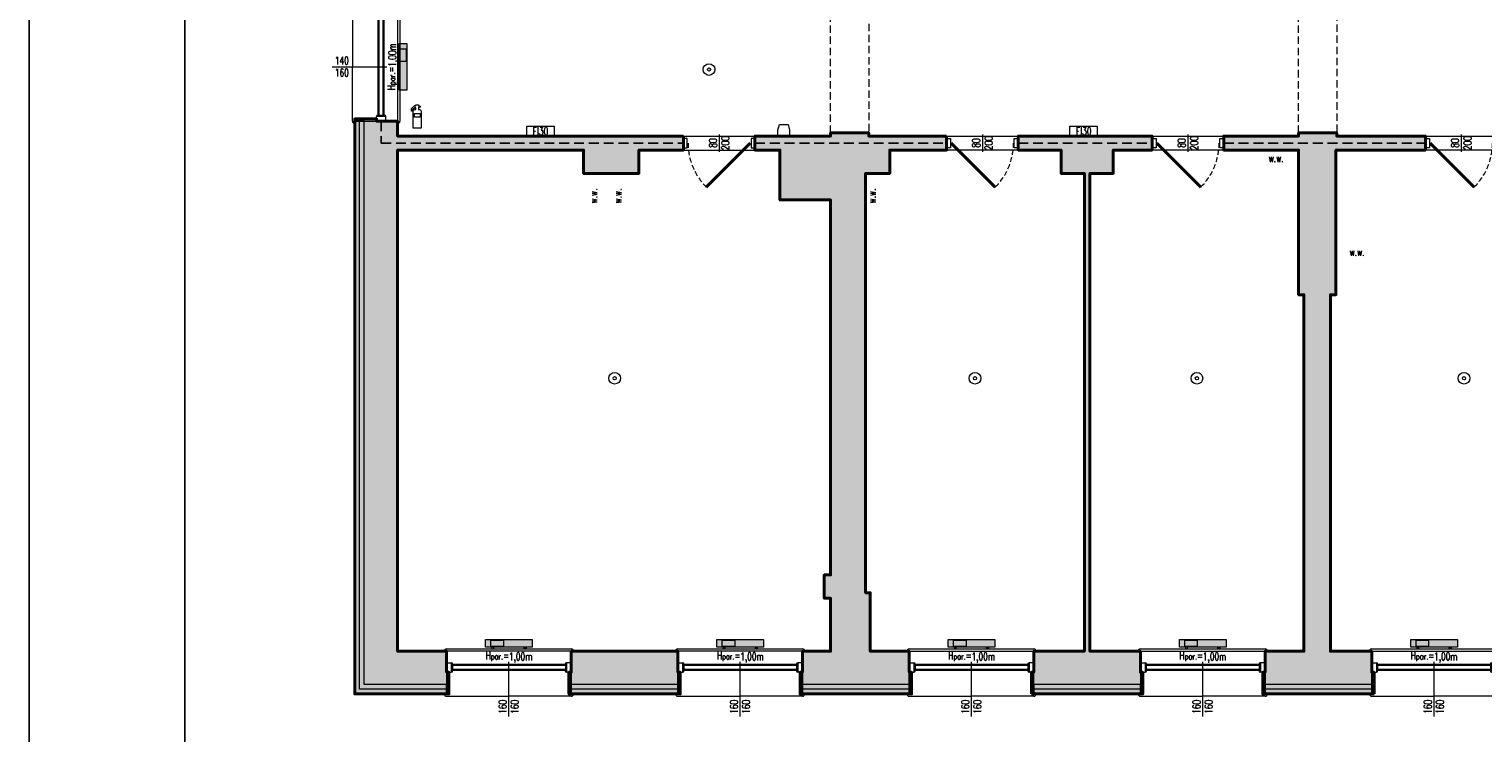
# Model space of a CAD drawing. Header units: millimetres. Extents: x 49320 to 60117, y -4209 to 20568.
# Tile 178 of 252: x 49320 to 51187, y 4906 to 5811. Entities that reach past the tile are written whole.
import ezdxf
from ezdxf.enums import TextEntityAlignment as Align

# ---------------------------------------------------------------- set-up
doc = ezdxf.new("R2010")
doc.units = ezdxf.units.MM
doc.linetypes.add('DASHED', pattern=[19.05, 12.7, -6.35])
doc.linetypes.add('Kreski-Krotkie', pattern=[4.7625, 3.175, -1.5875])
for name, color, linetype, lineweight in [('_AA wymiary', 7, 'Continuous', 13), ('_HD-DREWNO_PRZEKRÓJ', 251, 'Continuous', 40), ('_HD-DREWNO_PRZERYW', 251, 'Kreski-Krotkie', 9), ('_HD-DREWNO_WIDOK', 251, 'Continuous', 18), ('_HD-ELE_PPOŻ', 251, 'Continuous', 30), ('_HD-INWENTARYZACJA_PRZERYW', 251, 'Kreski-Krotkie', 9), ('_HD-INWENTARYZACJA_WIDOK', 251, 'Continuous', 18), ('_HD-OCIEPLENIE', 251, 'BATTING', 0), ('_HD-OKNA', 251, 'Continuous', 0), ('_HD-OPISY', 251, 'Continuous', 0), ('_HD-PPOŻ030', 251, 'DASHED', 40), ('_HD-PPOŻ_WIDOK', 251, 'Continuous', 18), ('_HD-SAN_CO', 251, 'Continuous', 30), ('_HD-SZKŁO_WIDOK', 251, 'Continuous', 18), ('_HD-TWORZYWA_SZTUCZNE_WIDOK', 251, 'Continuous', 18), ('_HD-WENTYLACJA', 251, 'Continuous', 0), ('M_Ramki do druku', 7, 'Continuous', 25), ('M_Ramki rysunków', 2, 'Continuous', 25)]:
    doc.layers.add(name, color=color, linetype=linetype, lineweight=lineweight)
doc.layers.add('_HD-KRESKOWANIE_PEŁNE', color=7, linetype='Continuous', lineweight=0, true_color=0xbfbfbf)
doc.layers.add('_HD-PRZEKRÓJ_BUDOWLANA', color=7, linetype='Continuous', lineweight=40, true_color=0x616161)
doc.layers.add('_HD-POMOC_1', color=251, linetype='Continuous', lineweight=0, plot=False)
doc.layers.add('RAMKA', color=3, linetype='Continuous')
doc.styles.add('_HD_Romans', font='romans.shx', dxfattribs={"width": 0.7, "height": 18})
doc.styles.add('MCAD_TS', font='GENISO.SHX', dxfattribs={"width": 0.8})
doc.linetypes.add('BATTING', pattern='A,0.00254,-2.54,[134,ltypeshp.shx,S=2.54,R=0,X=-2.54,Y=0],-5.08,[134,ltypeshp.shx,S=2.54,R=180,X=2.54,Y=0],-2.54', length=10.16254)

# ---------------------------------------------------------------- blocks, each defined once
blk = doc.blocks.new('*U9')
at = {"layer": '_HD-OPISY'}
for p, q in [((70, -13), (70, 13.2)), ((70, -57), (70, -13))]:
    blk.add_line(p, q, dxfattribs=at)
at = {"layer": '_HD-SZKŁO_WIDOK'}
for p, q in [((134, 10), (6, 10)), ((134, 8.5), (6, 8.5)), ((134, 3.5), (6, 3.5)), ((134, 2), (6, 2))]:
    blk.add_line(p, q, dxfattribs=at)
at = {"layer": '_HD-TWORZYWA_SZTUCZNE_WIDOK'}
for p, q in [((0, 30), (70, 30)), ((70, 30), (140, 30)), ((0, 12), (6, 12)), ((0, 0), (6, 0)), ((6, 12), (6, 0)), ((7.5, 8.5), (7.5, 3.5)), ((132.5, 8.5), (132.5, 3.5)), ((140, 12), (134, 12)), ((134, 12), (134, 0)), ((140, 0), (134, 0)), ((0, -31), (70, -31)), ((140, -31), (70, -31))]:
    blk.add_line(p, q, dxfattribs=at)
for centre, radius, start, end in [((0, 27), 3, 90, 180), ((140, 27), 3, 0, 90), ((6, 10), 2, 0, 90), ((6, 2), 2, 270, 0), ((134, 10), 2, 90, 180), ((134, 2), 2, 180, 270), ((0, -28), 3, 180, 270), ((140, -28), 3, 270, 0)]:
    blk.add_arc(centre, radius, start, end, dxfattribs=at)
at = {"layer": '_HD-OPISY', "insert": (100, 20.2), "char_height": 10, "width": 33.48, "attachment_point": 4, "rotation": 180, "style": '_HD_Romans'}
blk.add_mtext('\\pxql;H{\\H0.75x;par.}=', dxfattribs=at)
at = {"layer": '_HD-OPISY', "style": '_HD_Romans', "width": 0.7}
blk.add_attdef('PARAPET', text='', height=10, rotation=180, dxfattribs=at).set_placement((70, 20.2), align=Align.MIDDLE_LEFT)
blk.add_attdef('SZEROKOŚĆ', text='', height=10, rotation=90, dxfattribs=at).set_placement((70, -44.5), align=Align.BOTTOM_CENTER)
blk.add_attdef('WYSOKOŚĆ', text='', height=10, rotation=90, dxfattribs=at).set_placement((72.5, -44.5), align=Align.TOP_CENTER)
blk = doc.blocks.new('*U12')
at = {"layer": '_HD-OPISY'}
for p, q in [((80, -13), (80, 13.2)), ((80, -57), (80, -13))]:
    blk.add_line(p, q, dxfattribs=at)
at = {"layer": '_HD-SZKŁO_WIDOK'}
for p, q in [((154, 10), (6, 10)), ((154, 8.5), (6, 8.5)), ((154, 3.5), (6, 3.5)), ((154, 2), (6, 2))]:
    blk.add_line(p, q, dxfattribs=at)
at = {"layer": '_HD-TWORZYWA_SZTUCZNE_WIDOK'}
for p, q in [((0, 30), (80, 30)), ((80, 30), (160, 30)), ((0, 12), (6, 12)), ((0, 0), (6, 0)), ((6, 12), (6, 0)), ((7.5, 8.5), (7.5, 3.5)), ((152.5, 8.5), (152.5, 3.5)), ((160, 12), (154, 12)), ((154, 12), (154, 0)), ((160, 0), (154, 0)), ((0, -31), (80, -31)), ((160, -31), (80, -31))]:
    blk.add_line(p, q, dxfattribs=at)
for centre, radius, start, end in [((0, 27), 3, 90, 180), ((160, 27), 3, 0, 90), ((6, 10), 2, 0, 90), ((6, 2), 2, 270, 0), ((154, 10), 2, 90, 180), ((154, 2), 2, 180, 270), ((0, -28), 3, 180, 270), ((160, -28), 3, 270, 0)]:
    blk.add_arc(centre, radius, start, end, dxfattribs=at)
at = {"layer": '_HD-OPISY', "insert": (50, 20.2), "char_height": 10, "width": 33.48, "attachment_point": 4, "style": '_HD_Romans'}
blk.add_mtext('\\pxql;H{\\H0.75x;par.}=', dxfattribs=at)
at = {"layer": '_HD-OPISY', "style": '_HD_Romans', "width": 0.7}
blk.add_attdef('PARAPET', text='', height=10, dxfattribs=at).set_placement((80, 20.2), align=Align.MIDDLE_LEFT)
blk.add_attdef('SZEROKOŚĆ', text='', height=10, rotation=90, dxfattribs=at).set_placement((80, -44.5), align=Align.BOTTOM_CENTER)
blk.add_attdef('WYSOKOŚĆ', text='', height=10, rotation=90, dxfattribs=at).set_placement((82.5, -44.5), align=Align.TOP_CENTER)
blk = doc.blocks.new('*U21')
at = {"layer": '_HD-DREWNO_PRZEKRÓJ'}
blk.add_line((86, 0), (29.4, -56.6), dxfattribs=at)
at = {"layer": '_HD-DREWNO_PRZERYW', "ltscale": 2}
blk.add_arc((86, 0), 80, 180, 225, dxfattribs=at)
at = {"layer": '_HD-DREWNO_WIDOK'}
for points in [[(5, 6), (0, 6), (0, -6), (5, -6)], [(92, 6), (87, 6), (87, -6), (92, -6)]]:
    blk.add_lwpolyline(points, close=True, dxfattribs=at)
at = {"layer": '_HD-OPISY'}
blk.add_line((46, 11.2), (46, -11.2), dxfattribs=at)
at = {"layer": '_HD-OPISY', "style": '_HD_Romans', "width": 0.7}
blk.add_attdef('SZEROKOŚĆ', text='', height=10, rotation=90, dxfattribs=at).set_placement((46, 0), align=Align.BOTTOM_CENTER)
blk.add_attdef('WYSOKOŚĆ', text='', height=10, rotation=90, dxfattribs=at).set_placement((49, 0), align=Align.TOP_CENTER)
blk = doc.blocks.new('*U22')
at = {"layer": '_HD-DREWNO_PRZEKRÓJ'}
blk.add_line((6, 0), (62.6, -56.6), dxfattribs=at)
at = {"layer": '_HD-DREWNO_PRZERYW', "ltscale": 2}
blk.add_arc((6, 0), 80, 315, 0, dxfattribs=at)
at = {"layer": '_HD-DREWNO_WIDOK'}
for points in [[(0, 6), (5, 6), (5, -6), (0, -6)], [(87, 6), (92, 6), (92, -6), (87, -6)]]:
    blk.add_lwpolyline(points, close=True, dxfattribs=at)
at = {"layer": '_HD-OPISY'}
blk.add_line((46, 11.2), (46, -11.2), dxfattribs=at)
at = {"layer": '_HD-OPISY', "style": '_HD_Romans', "width": 0.7}
blk.add_attdef('SZEROKOŚĆ', text='', height=10, rotation=90, dxfattribs=at).set_placement((46, 0), align=Align.BOTTOM_CENTER)
blk.add_attdef('WYSOKOŚĆ', text='', height=10, rotation=90, dxfattribs=at).set_placement((49, 0), align=Align.TOP_CENTER)
blk = doc.blocks.new('*U23')
at = {"layer": '_HD-DREWNO_PRZEKRÓJ'}
blk.add_line((6, 0), (62.6, -56.6), dxfattribs=at)
at = {"layer": '_HD-DREWNO_PRZERYW', "ltscale": 2}
blk.add_arc((6, 0), 80, 315, 0, dxfattribs=at)
at = {"layer": '_HD-DREWNO_WIDOK'}
for points in [[(0, 6), (5, 6), (5, -6), (0, -6)], [(87, 6), (92, 6), (92, -6), (87, -6)]]:
    blk.add_lwpolyline(points, close=True, dxfattribs=at)
at = {"layer": '_HD-OPISY'}
blk.add_line((46, 11.2), (46, -11.2), dxfattribs=at)
at = {"layer": '_HD-OPISY', "style": '_HD_Romans', "width": 0.7}
blk.add_attdef('SZEROKOŚĆ', text='', height=10, rotation=90, dxfattribs=at).set_placement((46, 0), align=Align.BOTTOM_CENTER)
blk.add_attdef('WYSOKOŚĆ', text='', height=10, rotation=90, dxfattribs=at).set_placement((49, 0), align=Align.TOP_CENTER)
blk = doc.blocks.new('*U24')
at = {"layer": '_HD-DREWNO_PRZEKRÓJ'}
blk.add_line((6, 0), (62.6, -56.6), dxfattribs=at)
at = {"layer": '_HD-DREWNO_PRZERYW', "ltscale": 2}
blk.add_arc((6, 0), 80, 315, 0, dxfattribs=at)
at = {"layer": '_HD-DREWNO_WIDOK'}
for points in [[(0, 6), (5, 6), (5, -6), (0, -6)], [(87, 6), (92, 6), (92, -6), (87, -6)]]:
    blk.add_lwpolyline(points, close=True, dxfattribs=at)
at = {"layer": '_HD-OPISY'}
blk.add_line((46, 11.2), (46, -11.2), dxfattribs=at)
at = {"layer": '_HD-OPISY', "style": '_HD_Romans', "width": 0.7}
blk.add_attdef('SZEROKOŚĆ', text='', height=10, rotation=90, dxfattribs=at).set_placement((46, 0), align=Align.BOTTOM_CENTER)
blk.add_attdef('WYSOKOŚĆ', text='', height=10, rotation=90, dxfattribs=at).set_placement((49, 0), align=Align.TOP_CENTER)
blk = doc.blocks.new('*U5')
at = {"layer": '_HD-WENTYLACJA'}
blk.add_lwpolyline([(0, 0, 0, 12, 0), (20, 0, 0, 0, 0), (84.5, 0, 0, 0, 0)], format="xyseb", dxfattribs=at)
at = {"layer": '_HD-WENTYLACJA', "style": '_HD_Romans', "width": 0.7}
blk.add_attdef('WENTYLACJA', (35, 5), '', height=20, dxfattribs=at)
blk = doc.blocks.new('G$CFB84A4A7')
at = {"lineweight": 9}
blk.add_lwpolyline([(3.4, 26.6), (2.5, 26.6), (-0.6, 23.5), (-0.6, 21.8), (-1.9, 21.8), (-1.9, 25.4), (2.2, 29.2), (3.4, 29.2), (3.4, 30.1), (6.9, 30.1), (6.9, 28.9), (7.9, 28.9), (9.2, 28.3), (9.2, 27.1), (7.9, 26.6), (6.9, 26.6), (6.9, 24.3), (8, 24.3, -0.306946), (10.3, 22.1), (10.3, 0), (0, 0), (0, 22.1, -0.295579), (3.4, 24.3), (3.4, 26.6)], format="xyb", dxfattribs=at)
blk.add_lwpolyline([(1.6, 18.8), (9, 18.8), (9, 14.4), (1.6, 14.4)], close=True, dxfattribs=at)
blk = doc.blocks.new('*U554')
at = {"layer": 'M_Ramki rysunków', "color": 0, "linetype": 'ByBlock', "lineweight": -2}
blk.add_lwpolyline([(20, 4), (20, 293), (506, 293), (506, 4)], close=True, dxfattribs=at)
at = {"layer": 'M_Ramki do druku', "style": 'MCAD_TS', "width": 0.8}
for tag, p in [('KOMENTARZ', (11.54, 30.57)), ('RYSUNEK', (15.28, 30.57)), ('DATA', (19.02, 30.57))]:
    blk.add_attdef(tag, p, '', height=2, rotation=90, dxfattribs=at)

msp = doc.modelspace()

# ---------------------------------------------------------------- hatches: boundary and pattern name
at = {"layer": '_HD-KRESKOWANIE_PEŁNE', "transparency": 33554687}
h = msp.add_hatch(color=256, dxfattribs=at)
h.dxf.hatch_style = 1
h.paths.add_polyline_path([(49795.58, 5792.3), (49805.58, 5792.3), (49805.58, 5732.3), (49795.58, 5732.3)])
h.paths.add_polyline_path([(49795.58, 5784.3), (49793.58, 5784.3), (49793.58, 5781.8), (49795.58, 5781.8)])
h.paths.add_polyline_path([(49795.58, 5740.3), (49793.58, 5740.3), (49793.58, 5742.8), (49795.58, 5742.8)])
h = msp.add_hatch(color=256, dxfattribs=at)
h.dxf.hatch_style = 1
h.paths.add_polyline_path([(49766.58, 5692.3), (49766.58, 5695.3), (49738.58, 5695.3), (49738.58, 5692.3)])
at = {"layer": '_HD-KRESKOWANIE_PEŁNE', "ltscale": 3, "transparency": 33554687}
h = msp.add_hatch(color=256, dxfattribs=at)
h.dxf.hatch_style = 1
h.paths.add_polyline_path([(50103.58, 5655.3), (50103.58, 5625.3), (50032.58, 5625.3), (50032.58, 5655.3), (49793.58, 5655.3), (49793.58, 5011.3), (49856.58, 5011.3), (49856.58, 4956.3), (49738.58, 4956.3), (49738.58, 5692.3), (49793.58, 5692.3), (49793.58, 5673.3), (50160.58, 5673.3), (50160.58, 5655.3)])
at = {"layer": '_HD-KRESKOWANIE_PEŁNE', "transparency": 33554687}
h = msp.add_hatch(color=256, dxfattribs=at)
h.dxf.hatch_style = 1
h.paths.add_polyline_path([(49856.58, 4968.3), (49750.58, 4968.3), (49750.58, 5692.3), (49738.58, 5692.3), (49738.58, 4956.3), (49856.58, 4956.3)])
at = {"layer": '_HD-KRESKOWANIE_PEŁNE', "ltscale": 3, "transparency": 33554687}
h = msp.add_hatch(color=256, dxfattribs=at)
h.dxf.hatch_style = 1
h.paths.add_polyline_path([(50349.58, 5109.3), (50341.58, 5109.3), (50341.58, 5079.3), (50349.58, 5079.3), (50349.58, 5011.3), (50313.58, 5011.3), (50313.58, 4956.3), (50450.58, 4956.3), (50450.58, 5011.3), (50400.58, 5011.3), (50400.58, 5086.3), (50394.58, 5086.3), (50394.58, 5625.3), (50425.58, 5625.3), (50425.58, 5655.3), (50498.58, 5655.3), (50498.58, 5673.3), (50398.58, 5673.3), (50398.58, 5677.3), (50349.58, 5677.3), (50349.58, 5673.3), (50252.58, 5673.3), (50252.58, 5655.3), (50284.58, 5655.3), (50284.58, 5591.3), (50349.58, 5591.3)])
at = {"layer": '_HD-KRESKOWANIE_PEŁNE', "ltscale": 1.5, "transparency": 33554687}
h = msp.add_hatch(color=256, dxfattribs=at)
h.dxf.hatch_style = 1
h.paths.add_polyline_path([(51044.58, 5011.3), (50991.58, 5011.3), (50991.58, 5469.3), (50998.58, 5469.3), (50998.58, 5655.3), (51113.58, 5655.3), (51113.58, 5673.3), (50999.58, 5673.3), (50999.58, 5677.3), (50950.58, 5677.3), (50950.58, 5673.3), (50854.58, 5673.3), (50854.58, 5655.3), (50950.58, 5655.3), (50950.58, 5469.3), (50957.58, 5469.3), (50957.58, 5011.3), (50907.58, 5011.3), (50907.58, 4956.3), (51044.58, 4956.3)])
h = msp.add_hatch(color=256, dxfattribs=at)
h.dxf.hatch_style = 1
h.paths.add_polyline_path([(50590.58, 5655.3), (50590.58, 5673.3), (50762.58, 5673.3), (50762.58, 5655.3), (50712.58, 5655.3), (50712.58, 5625.3), (50682.58, 5625.3), (50682.58, 5011.3), (50747.58, 5011.3), (50747.58, 4956.3), (50610.58, 4956.3), (50610.58, 5011.3), (50675.58, 5011.3), (50675.58, 5625.3), (50645.58, 5625.3), (50645.58, 5655.3)])
at = {"layer": '_HD-KRESKOWANIE_PEŁNE', "transparency": 33554687}
h = msp.add_hatch(color=256, dxfattribs=at)
h.dxf.hatch_style = 1
h.paths.add_polyline_path([(49906.58, 5016.3), (49906.58, 5026.3), (49966.58, 5026.3), (49966.58, 5016.3)])
h.paths.add_polyline_path([(49914.58, 5016.3), (49914.58, 5014.3), (49917.08, 5014.3), (49917.08, 5016.3)])
h.paths.add_polyline_path([(49958.58, 5016.3), (49958.58, 5014.3), (49956.08, 5014.3), (49956.08, 5016.3)])
h = msp.add_hatch(color=256, dxfattribs=at)
h.dxf.hatch_style = 1
h.paths.add_polyline_path([(50203.58, 5016.3), (50203.58, 5026.3), (50263.58, 5026.3), (50263.58, 5016.3)])
h.paths.add_polyline_path([(50211.58, 5016.3), (50211.58, 5014.3), (50214.08, 5014.3), (50214.08, 5016.3)])
h.paths.add_polyline_path([(50255.58, 5016.3), (50255.58, 5014.3), (50253.08, 5014.3), (50253.08, 5016.3)])
h = msp.add_hatch(color=256, dxfattribs=at)
h.dxf.hatch_style = 1
h.paths.add_polyline_path([(50500.58, 5016.3), (50500.58, 5026.3), (50560.58, 5026.3), (50560.58, 5016.3)])
h.paths.add_polyline_path([(50508.58, 5016.3), (50508.58, 5014.3), (50511.08, 5014.3), (50511.08, 5016.3)])
h.paths.add_polyline_path([(50552.58, 5016.3), (50552.58, 5014.3), (50550.08, 5014.3), (50550.08, 5016.3)])
h = msp.add_hatch(color=256, dxfattribs=at)
h.dxf.hatch_style = 1
h.paths.add_polyline_path([(50797.58, 5016.3), (50797.58, 5026.3), (50857.58, 5026.3), (50857.58, 5016.3)])
h.paths.add_polyline_path([(50805.58, 5016.3), (50805.58, 5014.3), (50808.08, 5014.3), (50808.08, 5016.3)])
h.paths.add_polyline_path([(50849.58, 5016.3), (50849.58, 5014.3), (50847.08, 5014.3), (50847.08, 5016.3)])
h = msp.add_hatch(color=256, dxfattribs=at)
h.dxf.hatch_style = 1
h.paths.add_polyline_path([(51094.58, 5016.3), (51094.58, 5026.3), (51154.58, 5026.3), (51154.58, 5016.3)])
h.paths.add_polyline_path([(51102.58, 5016.3), (51102.58, 5014.3), (51105.08, 5014.3), (51105.08, 5016.3)])
h.paths.add_polyline_path([(51146.58, 5016.3), (51146.58, 5014.3), (51144.08, 5014.3), (51144.08, 5016.3)])
at = {"layer": '_HD-KRESKOWANIE_PEŁNE', "ltscale": 1.5, "transparency": 33554687}
h = msp.add_hatch(color=256, dxfattribs=at)
h.dxf.hatch_style = 1
h.paths.add_polyline_path([(50016.58, 5011.3), (50016.58, 4956.3), (50153.58, 4956.3), (50153.58, 5011.3)])
at = {"layer": '_HD-KRESKOWANIE_PEŁNE', "transparency": 33554687}
h = msp.add_hatch(color=256, dxfattribs=at)
h.dxf.hatch_style = 1
h.paths.add_polyline_path([(49859.58, 4984.3), (49856.58, 4984.3), (49856.58, 4956.3), (49859.58, 4956.3)])
h = msp.add_hatch(color=256, dxfattribs=at)
h.dxf.hatch_style = 1
h.paths.add_polyline_path([(50016.58, 4984.3), (50013.58, 4984.3), (50013.58, 4956.3), (50016.58, 4956.3)])
h = msp.add_hatch(color=256, dxfattribs=at)
h.dxf.hatch_style = 1
h.paths.add_polyline_path([(50153.58, 4968.3), (50016.58, 4968.3), (50016.58, 4956.3), (50153.58, 4956.3)])
h = msp.add_hatch(color=256, dxfattribs=at)
h.dxf.hatch_style = 1
h.paths.add_polyline_path([(50156.58, 4984.3), (50153.58, 4984.3), (50153.58, 4956.3), (50156.58, 4956.3)])
h = msp.add_hatch(color=256, dxfattribs=at)
h.dxf.hatch_style = 1
h.paths.add_polyline_path([(50313.58, 4984.3), (50310.58, 4984.3), (50310.58, 4956.3), (50313.58, 4956.3)])
h = msp.add_hatch(color=256, dxfattribs=at)
h.dxf.hatch_style = 1
h.paths.add_polyline_path([(50450.58, 4968.3), (50313.58, 4968.3), (50313.58, 4956.3), (50450.58, 4956.3)])
h = msp.add_hatch(color=256, dxfattribs=at)
h.dxf.hatch_style = 1
h.paths.add_polyline_path([(50453.58, 4984.3), (50450.58, 4984.3), (50450.58, 4956.3), (50453.58, 4956.3)])
h = msp.add_hatch(color=256, dxfattribs=at)
h.dxf.hatch_style = 1
h.paths.add_polyline_path([(50610.58, 4984.3), (50607.58, 4984.3), (50607.58, 4956.3), (50610.58, 4956.3)])
h = msp.add_hatch(color=256, dxfattribs=at)
h.dxf.hatch_style = 1
h.paths.add_polyline_path([(50747.58, 4968.3), (50610.58, 4968.3), (50610.58, 4956.3), (50747.58, 4956.3)])
h = msp.add_hatch(color=256, dxfattribs=at)
h.dxf.hatch_style = 1
h.paths.add_polyline_path([(50750.58, 4984.3), (50747.58, 4984.3), (50747.58, 4956.3), (50750.58, 4956.3)])
h = msp.add_hatch(color=256, dxfattribs=at)
h.dxf.hatch_style = 1
h.paths.add_polyline_path([(50907.58, 4984.3), (50904.58, 4984.3), (50904.58, 4956.3), (50907.58, 4956.3)])
h = msp.add_hatch(color=256, dxfattribs=at)
h.dxf.hatch_style = 1
h.paths.add_polyline_path([(51044.58, 4968.3), (50907.58, 4968.3), (50907.58, 4956.3), (51044.58, 4956.3)])
h = msp.add_hatch(color=256, dxfattribs=at)
h.dxf.hatch_style = 1
h.paths.add_polyline_path([(51047.58, 4984.3), (51044.58, 4984.3), (51044.58, 4956.3), (51047.58, 4956.3)])

# ---------------------------------------------------------------- linework, layer by layer
at = {"layer": '_HD-ELE_PPOŻ', "linetype": 'ByBlock', "lineweight": 0}
msp.add_lwpolyline([(50295.08, 5688.3), (50297.08, 5680.8), (50297.08, 5673.3), (50282.08, 5673.3), (50282.08, 5680.8), (50284.08, 5688.3)], close=True, dxfattribs=at)
for centre, radius in [((50193.51, 5758.8), 7.5), ((50193.51, 5758.8), 2.08), ((50072.33, 5362), 7.5), ((50072.33, 5362), 2.08), ((50535.08, 5362), 7.5), ((50535.08, 5362), 2.08), ((50820.08, 5362), 7.5), ((50820.08, 5362), 2.08), ((51163.08, 5362), 7.5), ((51163.08, 5362), 2.08)]:
    msp.add_circle(centre, radius, dxfattribs=at)
at = {"layer": '_HD-INWENTARYZACJA_PRZERYW', "ltscale": 3}
for points in [[(50349.58, 5846.3), (50398.58, 5846.3), (50398.58, 5677.3), (50349.58, 5677.3)], [(50950.58, 5845.3), (50999.58, 5845.3), (50999.58, 5677.3), (50950.58, 5677.3)]]:
    msp.add_lwpolyline(points, close=True, dxfattribs=at)
at = {"layer": '_HD-INWENTARYZACJA_WIDOK', "ltscale": 1.5}
for points in [[(50103.58, 5655.3), (50103.58, 5625.3), (50032.58, 5625.3), (50032.58, 5655.3), (49793.58, 5655.3), (49793.58, 5011.3), (49856.58, 5011.3), (49856.58, 4956.3), (49738.58, 4956.3), (49738.58, 5692.3), (49793.58, 5692.3), (49793.58, 5673.3), (50160.58, 5673.3), (50160.58, 5655.3)], [(50349.58, 5109.3), (50341.58, 5109.3), (50341.58, 5079.3), (50349.58, 5079.3), (50349.58, 5011.3), (50313.58, 5011.3), (50313.58, 4956.3), (50450.58, 4956.3), (50450.58, 5011.3), (50400.58, 5011.3), (50400.58, 5086.3), (50394.58, 5086.3), (50394.58, 5625.3), (50425.58, 5625.3), (50425.58, 5655.3), (50498.58, 5655.3), (50498.58, 5673.3), (50398.58, 5673.3), (50398.58, 5677.3), (50349.58, 5677.3), (50349.58, 5673.3), (50252.58, 5673.3), (50252.58, 5655.3), (50284.58, 5655.3), (50284.58, 5591.3), (50349.58, 5591.3)], [(51044.58, 5011.3), (50991.58, 5011.3), (50991.58, 5469.3), (50998.58, 5469.3), (50998.58, 5655.3), (51113.58, 5655.3), (51113.58, 5673.3), (50999.58, 5673.3), (50999.58, 5677.3), (50950.58, 5677.3), (50950.58, 5673.3), (50854.58, 5673.3), (50854.58, 5655.3), (50950.58, 5655.3), (50950.58, 5469.3), (50957.58, 5469.3), (50957.58, 5011.3), (50907.58, 5011.3), (50907.58, 4956.3), (51044.58, 4956.3)], [(50590.58, 5655.3), (50590.58, 5673.3), (50762.58, 5673.3), (50762.58, 5655.3), (50712.58, 5655.3), (50712.58, 5625.3), (50682.58, 5625.3), (50682.58, 5011.3), (50747.58, 5011.3), (50747.58, 4956.3), (50610.58, 4956.3), (50610.58, 5011.3), (50675.58, 5011.3), (50675.58, 5625.3), (50645.58, 5625.3), (50645.58, 5655.3)], [(50016.58, 5011.3), (50016.58, 4956.3), (50153.58, 4956.3), (50153.58, 5011.3)]]:
    msp.add_lwpolyline(points, close=True, dxfattribs=at)
at = {"layer": '_HD-OCIEPLENIE', "ltscale": 0.58}
for points in [[(49856.58, 4962.3), (49744.58, 4962.3), (49744.58, 5692.3)], [(50153.58, 4962.3), (50016.58, 4962.3)], [(50450.58, 4962.3), (50313.58, 4962.3)], [(50747.58, 4962.3), (50610.58, 4962.3)], [(51044.58, 4962.3), (50907.58, 4962.3)]]:
    msp.add_lwpolyline(points, dxfattribs=at)
at = {"layer": '_HD-OPISY'}
for points in [[(49994.58, 5685.8), (49994.58, 5673.3), (49959.58, 5673.3), (49959.58, 5685.8)], [(50692.08, 5685.8), (50692.08, 5673.3), (50657.08, 5673.3), (50657.08, 5685.8)]]:
    msp.add_lwpolyline(points, close=True, dxfattribs=at)
at = {"layer": '_HD-POMOC_1', "ltscale": 1.5}
for points in [[(51546.58, 5849.3), (50999.58, 5849.3), (50999.58, 5845.3), (50950.58, 5845.3), (50950.58, 5849.3), (50398.58, 5849.3), (50398.58, 5846.3), (50349.58, 5846.3), (50349.58, 5849.3), (49793.58, 5849.3), (49793.58, 5673.3), (50349.58, 5673.3), (50349.58, 5677.3), (50398.58, 5677.3), (50398.58, 5673.3), (50950.58, 5673.3), (50950.58, 5677.3), (50999.58, 5677.3), (50999.58, 5673.3), (51546.58, 5673.3)], [(50425.58, 5655.3), (50425.58, 5625.3), (50394.58, 5625.3), (50394.58, 5086.3), (50400.58, 5086.3), (50400.58, 5011.3), (50675.58, 5011.3), (50675.58, 5625.3), (50645.58, 5625.3), (50645.58, 5655.3), (50425.58, 5655.3)], [(50712.58, 5655.3), (50712.58, 5625.3), (50682.58, 5625.3), (50682.58, 5011.3), (50957.58, 5011.3), (50957.58, 5469.3), (50950.58, 5469.3), (50950.58, 5655.3), (50712.58, 5655.3)], [(50998.58, 5655.3), (50998.58, 5469.3), (50991.58, 5469.3), (50991.58, 5011.3), (51334.58, 5011.3), (51334.58, 5655.3), (50998.58, 5655.3)]]:
    msp.add_lwpolyline(points, dxfattribs=at)
msp.add_lwpolyline([(49793.58, 5655.3), (50032.58, 5655.3), (50032.58, 5625.3), (50103.58, 5625.3), (50103.58, 5655.3), (50284.58, 5655.3), (50284.58, 5591.3), (50349.58, 5591.3), (50349.58, 5109.3), (50341.58, 5109.3), (50341.58, 5079.3), (50349.58, 5079.3), (50349.58, 5011.3), (49793.58, 5011.3)], close=True, dxfattribs=at)
at = {"layer": '_HD-PPOŻ030', "lineweight": 25}
for points in [[(49772.58, 5692.3), (49772.58, 5664.3), (50160.58, 5664.3)], [(50252.58, 5664.3), (50498.58, 5664.3)], [(50590.58, 5664.3), (50762.58, 5664.3)], [(50854.58, 5664.3), (51113.58, 5664.3)]]:
    msp.add_lwpolyline(points, dxfattribs=at)
at = {"layer": '_HD-PRZEKRÓJ_BUDOWLANA', "ltscale": 1.5}
for points in [[(50160.58, 5673.3), (50160.58, 5655.3), (50103.58, 5655.3), (50103.58, 5625.3), (50032.58, 5625.3), (50032.58, 5655.3), (49793.58, 5655.3), (49793.58, 5011.3), (49856.58, 5011.3), (49856.58, 4984.3), (49859.58, 4984.3), (49859.58, 4956.3), (49738.58, 4956.3), (49738.58, 5695.3), (49766.58, 5695.3), (49766.58, 5692.3), (49793.58, 5692.3), (49793.58, 5673.3)], [(50498.58, 5673.3), (50398.58, 5673.3), (50398.58, 5677.3), (50349.58, 5677.3), (50349.58, 5673.3), (50252.58, 5673.3), (50252.58, 5655.3), (50284.58, 5655.3), (50284.58, 5591.3), (50349.58, 5591.3), (50349.58, 5109.3), (50341.58, 5109.3), (50341.58, 5079.3), (50349.58, 5079.3), (50349.58, 5011.3), (50313.58, 5011.3), (50313.58, 4984.3), (50310.58, 4984.3), (50310.58, 4956.3), (50453.58, 4956.3), (50453.58, 4984.3), (50450.58, 4984.3), (50450.58, 5011.3), (50400.58, 5011.3), (50400.58, 5086.3), (50394.58, 5086.3), (50394.58, 5625.3), (50425.58, 5625.3), (50425.58, 5655.3), (50498.58, 5655.3)], [(51047.58, 4956.3), (51047.58, 4984.3), (51044.58, 4984.3), (51044.58, 5011.3), (50991.58, 5011.3), (50991.58, 5469.3), (50998.58, 5469.3), (50998.58, 5655.3), (51113.58, 5655.3), (51113.58, 5673.3), (50999.58, 5673.3), (50999.58, 5677.3), (50950.58, 5677.3), (50950.58, 5673.3), (50854.58, 5673.3), (50854.58, 5655.3), (50950.58, 5655.3), (50950.58, 5469.3), (50957.58, 5469.3), (50957.58, 5011.3), (50907.58, 5011.3), (50907.58, 4984.3), (50904.58, 4984.3), (50904.58, 4956.3)], [(50607.58, 4956.3), (50607.58, 4984.3), (50610.58, 4984.3), (50610.58, 5011.3), (50675.58, 5011.3), (50675.58, 5625.3), (50645.58, 5625.3), (50645.58, 5655.3), (50590.58, 5655.3), (50590.58, 5673.3), (50762.58, 5673.3), (50762.58, 5655.3), (50712.58, 5655.3), (50712.58, 5625.3), (50682.58, 5625.3), (50682.58, 5011.3), (50747.58, 5011.3), (50747.58, 4984.3), (50750.58, 4984.3), (50750.58, 4956.3)], [(50016.58, 5011.3), (50016.58, 4984.3), (50013.58, 4984.3), (50013.58, 4956.3), (50156.58, 4956.3), (50156.58, 4984.3), (50153.58, 4984.3), (50153.58, 5011.3)]]:
    msp.add_lwpolyline(points, close=True, dxfattribs=at)
at = {"layer": '_HD-SAN_CO', "lineweight": 20}
for points in [[(49795.58, 5792.3), (49795.58, 5792.3), (49805.58, 5792.3), (49805.58, 5732.3), (49795.58, 5732.3)], [(49796.58, 5785.3), (49796.58, 5785.3), (49804.58, 5785.3), (49804.58, 5769.3), (49796.58, 5769.3)], [(49906.58, 5016.3), (49906.58, 5016.3), (49906.58, 5026.3), (49966.58, 5026.3), (49966.58, 5016.3)], [(49913.58, 5017.3), (49913.58, 5017.3), (49913.58, 5025.3), (49929.58, 5025.3), (49929.58, 5017.3)], [(50203.58, 5016.3), (50203.58, 5016.3), (50203.58, 5026.3), (50263.58, 5026.3), (50263.58, 5016.3)], [(50210.58, 5017.3), (50210.58, 5017.3), (50210.58, 5025.3), (50226.58, 5025.3), (50226.58, 5017.3)], [(50500.58, 5016.3), (50500.58, 5016.3), (50500.58, 5026.3), (50560.58, 5026.3), (50560.58, 5016.3)], [(50507.58, 5017.3), (50507.58, 5017.3), (50507.58, 5025.3), (50523.58, 5025.3), (50523.58, 5017.3)], [(50797.58, 5016.3), (50797.58, 5016.3), (50797.58, 5026.3), (50857.58, 5026.3), (50857.58, 5016.3)], [(50804.58, 5017.3), (50804.58, 5017.3), (50804.58, 5025.3), (50820.58, 5025.3), (50820.58, 5017.3)], [(51094.58, 5016.3), (51094.58, 5016.3), (51094.58, 5026.3), (51154.58, 5026.3), (51154.58, 5016.3)], [(51101.58, 5017.3), (51101.58, 5017.3), (51101.58, 5025.3), (51117.58, 5025.3), (51117.58, 5017.3)]]:
    msp.add_lwpolyline(points, close=True, dxfattribs=at)
for points in [[(49795.58, 5784.3), (49793.58, 5784.3), (49793.58, 5781.8), (49795.58, 5781.8), (49795.58, 5784.3)], [(49795.58, 5740.3), (49793.58, 5740.3), (49793.58, 5742.8), (49795.58, 5742.8), (49795.58, 5740.3)], [(49914.58, 5016.3), (49914.58, 5014.3), (49917.08, 5014.3), (49917.08, 5016.3), (49914.58, 5016.3)], [(49958.58, 5016.3), (49958.58, 5014.3), (49956.08, 5014.3), (49956.08, 5016.3), (49958.58, 5016.3)], [(50211.58, 5016.3), (50211.58, 5014.3), (50214.08, 5014.3), (50214.08, 5016.3), (50211.58, 5016.3)], [(50255.58, 5016.3), (50255.58, 5014.3), (50253.08, 5014.3), (50253.08, 5016.3), (50255.58, 5016.3)], [(50508.58, 5016.3), (50508.58, 5014.3), (50511.08, 5014.3), (50511.08, 5016.3), (50508.58, 5016.3)], [(50552.58, 5016.3), (50552.58, 5014.3), (50550.08, 5014.3), (50550.08, 5016.3), (50552.58, 5016.3)], [(50805.58, 5016.3), (50805.58, 5014.3), (50808.08, 5014.3), (50808.08, 5016.3), (50805.58, 5016.3)], [(50849.58, 5016.3), (50849.58, 5014.3), (50847.08, 5014.3), (50847.08, 5016.3), (50849.58, 5016.3)], [(51102.58, 5016.3), (51102.58, 5014.3), (51105.08, 5014.3), (51105.08, 5016.3), (51102.58, 5016.3)], [(51146.58, 5016.3), (51146.58, 5014.3), (51144.08, 5014.3), (51144.08, 5016.3), (51146.58, 5016.3)]]:
    msp.add_lwpolyline(points, dxfattribs=at)
at = {"layer": '_HD-TWORZYWA_SZTUCZNE_WIDOK'}
for points in [[(49766.58, 5692.3), (49766.58, 5695.3), (49738.58, 5695.3), (49738.58, 5692.3)], [(49856.58, 4968.3), (49750.58, 4968.3), (49750.58, 5692.3), (49738.58, 5692.3), (49738.58, 4956.3), (49856.58, 4956.3)], [(49859.58, 4984.3), (49856.58, 4984.3), (49856.58, 4956.3), (49859.58, 4956.3)], [(50016.58, 4984.3), (50013.58, 4984.3), (50013.58, 4956.3), (50016.58, 4956.3)], [(50153.58, 4968.3), (50016.58, 4968.3), (50016.58, 4956.3), (50153.58, 4956.3)], [(50156.58, 4984.3), (50153.58, 4984.3), (50153.58, 4956.3), (50156.58, 4956.3)], [(50313.58, 4984.3), (50310.58, 4984.3), (50310.58, 4956.3), (50313.58, 4956.3)], [(50450.58, 4968.3), (50313.58, 4968.3), (50313.58, 4956.3), (50450.58, 4956.3)], [(50453.58, 4984.3), (50450.58, 4984.3), (50450.58, 4956.3), (50453.58, 4956.3)], [(50610.58, 4984.3), (50607.58, 4984.3), (50607.58, 4956.3), (50610.58, 4956.3)], [(50747.58, 4968.3), (50610.58, 4968.3), (50610.58, 4956.3), (50747.58, 4956.3)], [(50750.58, 4984.3), (50747.58, 4984.3), (50747.58, 4956.3), (50750.58, 4956.3)], [(50907.58, 4984.3), (50904.58, 4984.3), (50904.58, 4956.3), (50907.58, 4956.3)], [(51044.58, 4968.3), (50907.58, 4968.3), (50907.58, 4956.3), (51044.58, 4956.3)], [(51047.58, 4984.3), (51044.58, 4984.3), (51044.58, 4956.3), (51047.58, 4956.3)]]:
    msp.add_lwpolyline(points, close=True, dxfattribs=at)
at = {"layer": 'RAMKA', "color": 0, "ltscale": 0.8}
msp.add_lwpolyline([(49320.41, 6865.13), (54420.41, 6865.13), (54420.41, 3895.13), (49320.41, 3895.13)], close=True, dxfattribs=at)

# ---------------------------------------------------------------- block references
at = {"color": 0, "xscale": 10, "yscale": 10, "zscale": 10}
msp.add_blockref('*U554', (49320.41, 3895.13), dxfattribs=at)
at = {"layer": '_AA wymiary'}
for name, p in [('*U21', (50160.58, 5664.3)), ('*U22', (50498.58, 5664.3)), ('*U23', (50762.58, 5664.3)), ('*U24', (51113.58, 5664.3))]:
    msp.add_blockref(name, p, dxfattribs=at).add_auto_attribs({'SZEROKOŚĆ': '80', 'WYSOKOŚĆ': '200'})
at = {"layer": '_HD-OKNA', "rotation": 270}
msp.add_blockref('*U9', (49766.58, 5832.3), dxfattribs=at).add_auto_attribs({'SZEROKOŚĆ': '140', 'WYSOKOŚĆ': '160', 'PARAPET': '1,00m'})
at = {"layer": '_HD-OKNA'}
for p in [(49856.58, 4984.3), (50153.58, 4984.3), (50450.58, 4984.3), (50747.58, 4984.3), (51044.58, 4984.3)]:
    msp.add_blockref('*U12', p, dxfattribs=at).add_auto_attribs({'SZEROKOŚĆ': '160', 'WYSOKOŚĆ': '160', 'PARAPET': '1,00m'})
at = {"layer": '_HD-PPOŻ_WIDOK', "lineweight": 0}
msp.add_blockref('G$CFB84A4A7', (49813.58, 5683.3), dxfattribs=at)
at = {"layer": '_HD-WENTYLACJA'}
ref = msp.add_blockref('*U5', (50950.58, 5637.41), dxfattribs=dict(at, xscale=-0.5, yscale=0.5, zscale=0.5, rotation=359.9999999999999))
ref.add_attrib('WENTYLACJA', 'w.w.', (50912.08, 5639.91), dxfattribs={"height": 10, "style": '_HD_Romans', "width": 0.7})
ref = msp.add_blockref('*U5', (50052.58, 5625.3), dxfattribs=dict(at, xscale=-0.5, yscale=0.5, zscale=0.5, rotation=89.99999999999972))
ref.add_attrib('WENTYLACJA', 'w.w.', (50050.08, 5586.8), dxfattribs={"height": 10, "rotation": 90, "style": '_HD_Romans', "width": 0.7})
ref = msp.add_blockref('*U5', (50083.58, 5625.3), dxfattribs=dict(at, xscale=-0.5, yscale=0.5, zscale=0.5, rotation=89.99999999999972))
ref.add_attrib('WENTYLACJA', 'w.w.', (50081.08, 5586.8), dxfattribs={"height": 10, "rotation": 90, "style": '_HD_Romans', "width": 0.7})
ref = msp.add_blockref('*U5', (50410.08, 5625.3), dxfattribs=dict(at, xscale=-0.5, yscale=0.5, zscale=0.5, rotation=89.99999999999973))
ref.add_attrib('WENTYLACJA', 'w.w.', (50407.58, 5586.8), dxfattribs={"height": 10, "rotation": 90, "style": '_HD_Romans', "width": 0.7})
at = {"layer": '_HD-WENTYLACJA', "xscale": 0.5, "yscale": 0.5, "zscale": 0.5}
msp.add_blockref('*U5', (50998.58, 5516.8), dxfattribs=at).add_auto_attribs({'WENTYLACJA': 'w.w.'})

# ---------------------------------------------------------------- texts
at = {"layer": '_HD-PPOŻ_WIDOK', "lineweight": 30, "style": '_HD_Romans', "width": 0.7}
for p in [(49977.08, 5679.55), (50674.58, 5679.55)]:
    msp.add_attdef('EI30', text='EI000', height=10, dxfattribs=at).set_placement(p, align=Align.MIDDLE_CENTER)

doc.saveas('drawing.dxf')
